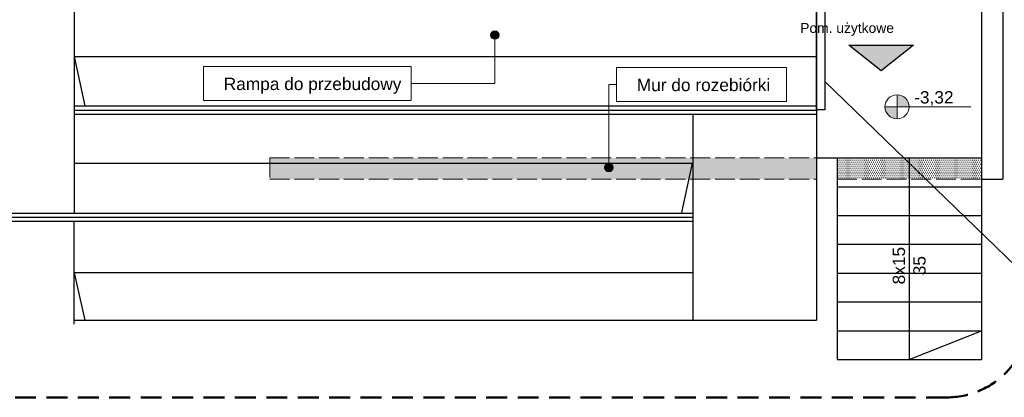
# Model space of a CAD drawing. Header units: millimetres. Extents: x 24385 to 79107, y -56478 to -23676.
# Tile 159 of 256: x 26817 to 28011, y -26549 to -26090. Entities that reach past the tile are written whole.
import ezdxf

# ---------------------------------------------------------------- set-up
doc = ezdxf.new("R2010")
doc.units = ezdxf.units.MM
doc.header["$LTSCALE"] = 2
doc.linetypes.add('ACAD_ISO02W100', pattern=[15, 12, -3])
doc.linetypes.add('DASHED', pattern=[19.05, 12.7, -6.35])
for name, color, linetype, lineweight in [('0_OPIS', 7, 'Continuous', 13), ('3DPLAN_A_TABELKA POMIESZCZEŃ', 7, 'Continuous', 0), ('A_WYBURZENIA', 6, 'Continuous', 0), ('A_WYM_KOT', 161, 'Continuous', 0), ('Opisy', 7, 'Continuous', 13)]:
    doc.layers.add(name, color=color, linetype=linetype, lineweight=lineweight)
for name, color, linetype in [('3DPLAN_A_OPIS', 8, 'Continuous'), ('3DPLAN_W_OPIS', 8, 'Continuous'), ('A_SCHODY', 6, 'Continuous')]:
    doc.layers.add(name, color=color, linetype=linetype)
doc.styles.add('ARIAL', font='arial.ttf')
doc.styles.add('TABEL1', font='txt')

# ---------------------------------------------------------------- blocks, each defined once
blk = doc.blocks.new('kondygnacja -1')
at = {"layer": '3DPLAN_A_OPIS', "lineweight": 30}
h = blk.add_hatch(color=1, dxfattribs=at)
h.dxf.hatch_style = 1
h.paths.add_polyline_path([(27861.8, -26152), (27901, -26120.8), (27822.6, -26120.8), (27861.8, -26152)], is_closed=False)
at = {"layer": 'A_WYBURZENIA', "transparency": 33554687}
h = blk.add_hatch(dxfattribs=at)
h.set_pattern_fill('DOTS', color=256)
h.set_pattern_definition([(0, (11650.2915, -5309.0212), (0.79375, 1.5875), [0, -1.5875])])
h.paths.add_polyline_path([(27628.6, -26283.8), (27632.5, -26264.8), (27120.5, -26264.8), (27120.5, -26283.8), (27628.6, -26283.8)], is_closed=False)
h.paths.add_polyline_path([(27628.6, -26283.8), (27633.5, -26283.8), (27633.5, -26257.8), (27120.5, -26257.8), (27120.5, -26264.8), (27632.5, -26264.8), (27628.6, -26283.8)], is_closed=False)
h.paths.add_polyline_path([(27783.5, -26283.8), (27783.5, -26257.8), (27633.5, -26257.8), (27633.5, -26283.8), (27783.5, -26283.8)], is_closed=False)
h = blk.add_hatch(dxfattribs=at)
h.set_pattern_fill('DOTS', color=256, scale=1.5)
h.set_pattern_definition([(0, (-1090.2067, 4209.7804), (1.190625, 2.38125), [0, -2.38125])])
h.paths.add_polyline_path([(27808.5, -26257.8), (27808.5, -26283.8), (27896, -26283.8), (27896, -26257.8), (27808.5, -26257.8)], is_closed=False)
h.paths.add_polyline_path([(27896, -26257.8), (27896, -26283.8), (27983.5, -26283.8), (27983.5, -26257.8), (27896, -26257.8)], is_closed=False)
at = {"layer": 'A_WYM_KOT'}
h = blk.add_hatch(color=256, dxfattribs=at)
h.dxf.hatch_style = 1
h.paths.add_polyline_path([(27881.2, -26195.8), (27866.7, -26195.8, 0.414214), (27881.2, -26210.3), (27881.2, -26195.8)], is_closed=False)
h.paths.add_polyline_path([(27881.2, -26195.8), (27895.8, -26195.8, 0.143872), (27893.5, -26187.9), (27881.2, -26187.9), (27881.2, -26195.8)], is_closed=False)
h.paths.add_polyline_path([(27881.2, -26181.2), (27881.2, -26187.9), (27893.5, -26187.9, 0.255137), (27881.2, -26181.2)], is_closed=False)
at = {"layer": 'Opisy', "ltscale": 0.5}
h = blk.add_hatch(color=256, dxfattribs=at)
h.dxf.hatch_style = 1
h.paths.add_polyline_path([(27391.9, -26113.6), (27391.9, -26103.7, 0.73336)])
h.paths.add_polyline_path([(27391.9, -26103.7), (27391.9, -26113.6, 0.076465), (27393.4, -26113.9, 1.165591)])
h = blk.add_hatch(color=256, dxfattribs=at)
h.dxf.hatch_style = 1
h.paths.add_polyline_path([(27530.2, -26274.6), (27530.2, -26264.7, 0.73336)])
h.paths.add_polyline_path([(27530.2, -26264.7), (27530.2, -26274.6, 0.076465), (27531.8, -26274.8, 1.165591)])
at = {"layer": '3DPLAN_A_OPIS', "color": 1, "lineweight": 30}
blk.add_lwpolyline([(27822.6, -26120.8), (27901, -26120.8), (27861.8, -26152), (27822.6, -26120.8)], dxfattribs=at)
at = {"layer": '3DPLAN_W_OPIS'}
blk.add_lwpolyline([(27783.5, -26069.8), (27793.8, -26069.8), (27793.8, -26199.4), (27783.5, -26199.4)], close=True, dxfattribs=at)
at = {"layer": 'A_SCHODY'}
for p, q in [((27783.5, -26009.8), (27783.5, -26257.8)), ((27983.5, -26009.8), (27983.5, -26502.8)), ((28009.5, -26009.8), (28009.5, -26283.8)), ((26883.5, -26074.8), (26883.5, -26324.8)), ((26883.5, -26134.8), (27783.5, -26134.8)), ((26883.5, -26134.8), (26896.1, -26194.8)), ((26883.5, -26194.8), (27783.5, -26194.8)), ((26883.5, -26199.8), (27783.5, -26199.8)), ((26883.5, -26204.8), (27783.5, -26204.8)), ((27633.5, -26204.8), (27633.5, -26454.8)), ((27633.3, -26264.8), (26883.3, -26264.8)), ((27632.6, -26264.3), (27620, -26324.3)), ((27783.5, -26257.8), (27783.5, -26454.8)), ((27783.5, -26257.8), (27983.5, -26257.8)), ((27808.5, -26257.8), (27808.5, -26502.8)), ((27896, -26257.8), (27896, -26502.8)), ((27983.5, -26283.8), (28009.5, -26283.8)), ((27808.5, -26292.8), (27983.5, -26292.8)), ((26733.5, -26324.8), (27633.5, -26324.8)), ((27808.5, -26327.8), (27983.5, -26327.8)), ((26728.5, -26329.8), (27633.5, -26329.8)), ((26728.5, -26334.8), (27633.5, -26334.8)), ((26883.5, -26459.8), (26883.5, -26334.8)), ((27808.5, -26362.8), (27983.5, -26362.8)), ((26883.5, -26397.3), (26896.1, -26454.8)), ((27633.5, -26397.3), (26883.5, -26397.3)), ((27808.5, -26397.8), (27983.5, -26397.8)), ((27808.5, -26432.8), (27983.5, -26432.8)), ((26883.5, -26454.8), (27783.5, -26454.8)), ((27808.5, -26467.8), (27983.5, -26467.8)), ((27896, -26502.8), (27983.5, -26467.8)), ((27808.5, -26502.8), (27983.5, -26502.8))]:
    blk.add_line(p, q, dxfattribs=at)
at = {"layer": 'A_WYBURZENIA', "linetype": 'ACAD_ISO02W100', "transparency": 33554687}
for p, q in [((27120.5, -26257.8), (27783.5, -26257.8)), ((27120.5, -26257.8), (27120.5, -26283.8)), ((27120.5, -26257.8), (27120.5, -26283.8)), ((27120.5, -26283.8), (27783.5, -26283.8)), ((27808.5, -26283.8), (27983.5, -26283.8))]:
    blk.add_line(p, q, dxfattribs=at)
at = {"layer": 'A_WYM_KOT'}
for p, q in [((27881.2, -26181.2), (27881.2, -26210.3)), ((27895.8, -26195.8), (27866.7, -26195.8)), ((27970.5, -26195.8), (27895.8, -26195.8))]:
    blk.add_line(p, q, dxfattribs=at)
blk.add_circle((27881.2, -26195.8), 14.6, dxfattribs=at)
at = {"layer": 'Opisy', "ltscale": 0.5}
for p, q in [((27393.4, -26103.5), (27393.4, -26167.5)), ((27291.9, -26167.5), (27393.4, -26167.5)), ((27540.9, -26168.9), (27531.8, -26168.9)), ((27531.8, -26264.1), (27531.8, -26168.9)), ((27793.8, -26165.2), (28093.4, -26455.3))]:
    blk.add_line(p, q, dxfattribs=at)
at = {"layer": 'Opisy', "color": 1, "linetype": 'DASHED', "lineweight": 50}
blk.add_lwpolyline([(27941.9, -26548.6), (26779.3, -26548.6, -0.414214), (26679.3, -26448.6), (26679.3, -25356.2, -0.414214), (26779.3, -25256.2), (29162.2, -25256.2, -0.414214), (29262.2, -25356.2), (29262.2, -26124, -0.414214), (29162.2, -26224), (28141.9, -26224, 0.414214), (28041.9, -26324), (28041.9, -26448.6, -0.414214)], format="xyb", close=True, dxfattribs=at)
at = {"layer": 'Opisy', "ltscale": 0.5}
for points in [[(27040, -26188.1), (27291.9, -26188.1), (27291.9, -26146.9), (27040, -26146.9)], [(27540.9, -26189.5), (27747.1, -26189.5), (27747.1, -26148.3), (27540.9, -26148.3)]]:
    blk.add_lwpolyline(points, close=True, dxfattribs=at)
for centre in [(27393.4, -26108.7), (27531.8, -26269.6)]:
    blk.add_circle(centre, 5.19, dxfattribs=at)
at = {"layer": '3DPLAN_A_OPIS', "color": 1, "lineweight": 30, "style": 'ARIAL'}
for tag, p in [('PRZESUNIĘCIE_WEJŚCIA', (27655.2, -24535.3)), ('WYŁĄCZONE', (27007.2, -24724)), ('Z_OPRACOWANIA', (26996.8, -24746.4)), ('WYŁĄCZONE', (30803.1, -24760.9)), ('Z_OPRACOWANIA', (30792.7, -24783.3)), ('WYŁĄCZONE', (28894.9, -24826.6)), ('Z_OPRACOWANIA', (28884.6, -24849)), ('POWIĘKSZENIE_WEJŚCIA', (28313.7, -25144.4)), ('POWIĘKSZENIE_WEJŚCIA', (29600.6, -25191.4)), ('POWIĘKSZENIE_WEJŚCIA', (28011.4, -25235.4)), ('WYŁĄCZONE', (29754.4, -25678.2)), ('Z_OPRACOWANIA', (29744.1, -25700.6)), ('WYJŚCIE_EWAKUACYJNE', (27763.8, -26106.1))]:
    blk.add_attdef(tag, p, '', height=12, dxfattribs=at)
at = {"layer": '3DPLAN_A_OPIS', "color": 0, "lineweight": 30, "style": 'ARIAL'}
for tag, p in [('UGUL_1', (29350.3, -24586)), ('UGUL_2', (29622.9, -24586)), ('UGUL_3', (29833.2, -24586))]:
    blk.add_attdef(tag, p, '', height=12, dxfattribs=at)
at = {"layer": '3DPLAN_A_TABELKA POMIESZCZEŃ', "ltscale": 0.5, "style": 'ARIAL'}
for tag, p in [('KURTYNA', (27861.9, -26064.8)), ('POWIETRZNA', (27861.9, -26084.6))]:
    blk.add_attdef(tag, p, '', height=12, dxfattribs=at)
at = {"layer": 'A_WYM_KOT', "ltscale": 0.2, "insert": (27902, -26176.8), "char_height": 15, "attachment_point": 1, "style": 'TABEL1'}
blk.add_mtext_dynamic_manual_height_columns('{\\fArial|b0|i0|c238|p34;-3,32}', width=72.901, gutter_width=100, heights=[17.8], dxfattribs=at)
at = {"layer": 'Opisy', "ltscale": 0.5, "char_height": 15, "width": 685.999, "attachment_point": 1, "style": 'ARIAL'}
for s, insert in [('Rampa do przebudowy', (27064.7, -26160.5)), ('Mur do rozebiórki', (27565.6, -26161.8))]:
    blk.add_mtext(s, dxfattribs=dict(at, insert=insert))
at = {"layer": 'Opisy', "ltscale": 0.5, "insert": (27896, -26388.7), "char_height": 15, "width": 74.391, "attachment_point": 5, "rotation": 90, "style": 'ARIAL'}
blk.add_mtext('\\pxqc;8x15\\P35', dxfattribs=at)

msp = doc.modelspace()

# ---------------------------------------------------------------- block references
at = {"layer": '0_OPIS'}
ref = msp.add_blockref('kondygnacja -1', (0, 0), dxfattribs=at)
ref.add_attrib('WYJŚCIE_EWAKUACYJNE', 'Pom. użytkowe', (27763.8, -26106.1), dxfattribs={"layer": '3DPLAN_A_OPIS', "color": 1, "lineweight": 30, "height": 12, "style": 'ARIAL'})

doc.saveas('drawing.dxf')
